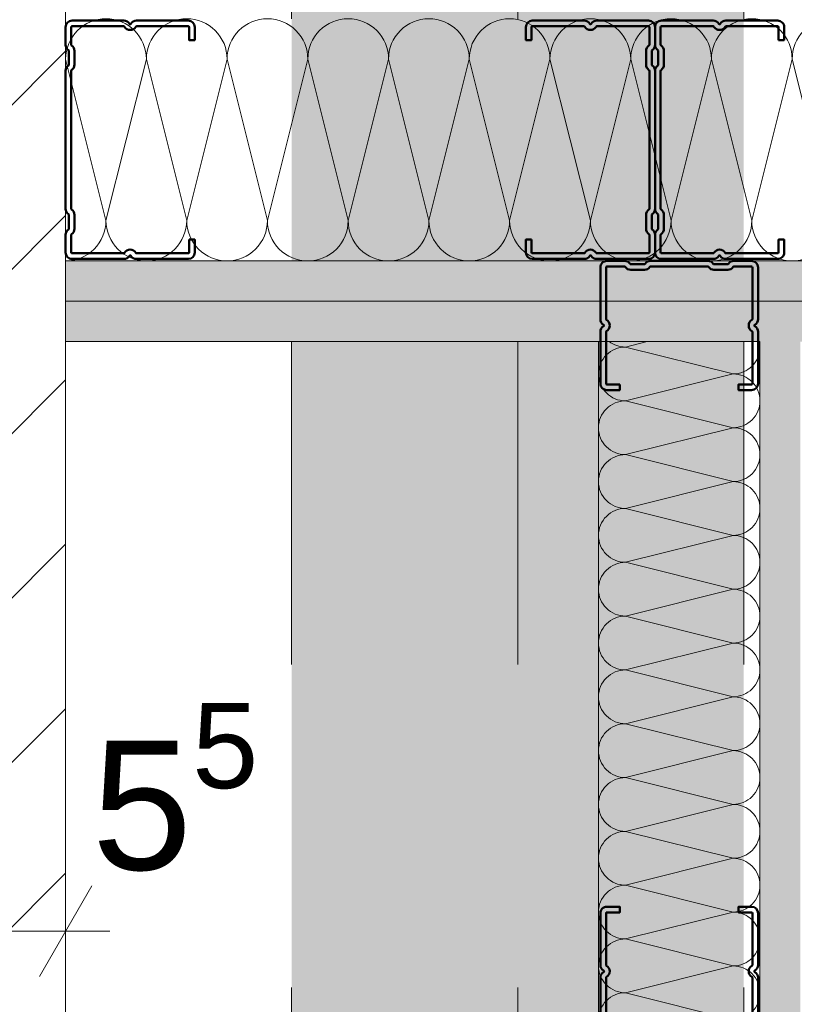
# Model space of a CAD drawing. Header units: metres. Extents: x -3.5 to 65.3, y -10.9 to 16.7.
# Tile 87 of 138: x 40.186 to 40.426, y 3.605 to 3.91. Entities that reach past the tile are written whole.
import ezdxf

# ---------------------------------------------------------------- set-up
doc = ezdxf.new("R2010")
doc.units = ezdxf.units.M
doc.header["$MEASUREMENT"] = 0
for name, pattern in [('Achse', [0.08, 0.04, -0.02, 0, -0.02]), ('Untersicht', [0.04, 0.03, -0.01]), ('Wipeout_Contour', [1, 0, -1])]:
    doc.linetypes.add(name, pattern=pattern)
for name, color, linetype in [('102 - Bemaßung_ Beschriftung.Detail_ Ausschnitt', 7, 'Continuous'), ('605 - Struktur.Wand Innen', 7, 'Continuous'), ('612 - Struktur.Stahlbau', 7, 'Continuous'), ('660 - Unterkonstruktion.Trockenbau', 7, 'Continuous'), ('Abbruch_605 - Struktur.Wand Innen', 7, 'Continuous'), ('Neubau_606 - Struktur.Wand Innen Ausbau', 7, 'Continuous'), ('Neubau_612 - Struktur.Stahlbau', 7, 'Continuous'), ('Neubau_653 - Abdeckung.TB Verkofferung', 7, 'Continuous')]:
    doc.layers.add(name, color=color, linetype=linetype)
doc.styles.add('ERSTELLTER_STIL_1', font='txt')
doc.linetypes.add('Abbruch 1', pattern='A,0,[1,2022.0244.A_L5A-PL07.11_iB_1.OG Detail - WC ( 2.26 - 2.27 )1.Shx,S=0.0007936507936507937,R=0,X=0,Y=0],-0.1,0', length=0.1)
doc.dimstyles.new('ERSTELLTER_STIL__1', dxfattribs={"dimtxt": 0.04, "dimasz": 0.02128, "dimexe": 0.18, "dimexo": 0.0625, "dimgap": 0, "dimtad": 1, "dimzin": 0, "dimdsep": 46, "dimtxsty": 'ERSTELLTER_STIL_1', "dimblk": 'ARROWHEAD_2', "dimblk1": 'ARROWHEAD_2', "dimblk2": 'ARROWHEAD_2', "dimcen": 0.09, "dimse1": 1, "dimse2": 1, "dimclrd": 7, "dimclre": 7, "dimclrt": 7, "dimazin": 0, "dimtfac": 1, "dimtdec": 4, "dimtmove": 0, "dimatfit": 3, "dimfxl": 1, "dimtolj": 1, "dimtzin": 0, "dimarcsym": 0})
doc.dimstyles.new('ERSTELLTER_STIL__2', dxfattribs={"dimtxt": 0.04, "dimasz": 0.02128, "dimexe": 0.18, "dimexo": 0.0625, "dimgap": 0, "dimtad": 1, "dimzin": 0, "dimdsep": 46, "dimtxsty": 'ERSTELLTER_STIL_1', "dimblk": 'ARROWHEAD_2', "dimblk1": 'ARROWHEAD_2', "dimblk2": 'ARROWHEAD_2', "dimcen": 0.09, "dimse1": 1, "dimse2": 1, "dimclrd": 7, "dimclre": 7, "dimclrt": 7, "dimazin": 0, "dimtfac": 1, "dimtdec": 4, "dimtmove": 2, "dimatfit": 3, "dimfxl": 1, "dimtolj": 1, "dimtzin": 0, "dimarcsym": 0})
doc.dimstyles.new('ERSTELLTER_STIL__4', dxfattribs={"dimtxt": 0.04, "dimasz": 0.02128, "dimexe": 0.18, "dimexo": 0.0625, "dimgap": 0, "dimtad": 1, "dimtih": 1, "dimtoh": 1, "dimzin": 0, "dimdsep": 46, "dimtxsty": 'ERSTELLTER_STIL_1', "dimblk": 'ARROWHEAD_2', "dimblk1": 'ARROWHEAD_2', "dimblk2": 'ARROWHEAD_2', "dimcen": 0.09, "dimse1": 1, "dimse2": 1, "dimclrd": 7, "dimclre": 7, "dimclrt": 7, "dimazin": 0, "dimtfac": 1, "dimtdec": 4, "dimtmove": 2, "dimatfit": 3, "dimfxl": 1, "dimtolj": 1, "dimtzin": 0, "dimarcsym": 0})
doc.dimstyles.new('ERSTELLTER_STIL__5', dxfattribs={"dimtxt": 0.04, "dimasz": 0.02128, "dimexe": 0.18, "dimexo": 0.0625, "dimgap": 0, "dimtad": 1, "dimtih": 1, "dimtoh": 1, "dimzin": 0, "dimdsep": 46, "dimtxsty": 'ERSTELLTER_STIL_1', "dimblk": 'ARROWHEAD_2', "dimblk1": 'ARROWHEAD_2', "dimblk2": 'ARROWHEAD_2', "dimcen": 0.09, "dimclrd": 7, "dimclre": 7, "dimclrt": 7, "dimazin": 0, "dimtfac": 1, "dimtdec": 4, "dimtmove": 0, "dimatfit": 3, "dimfxl": 1, "dimtolj": 1, "dimtzin": 0, "dimarcsym": 0})
doc.dimstyles.new('ERSTELLTER_STIL__6', dxfattribs={"dimtxt": 0.04, "dimasz": 0.02128, "dimexe": 0.18, "dimexo": 0.0625, "dimgap": 0, "dimtad": 1, "dimzin": 0, "dimdsep": 46, "dimtxsty": 'ERSTELLTER_STIL_1', "dimblk": 'ARROWHEAD_2', "dimblk1": 'ARROWHEAD_2', "dimblk2": 'ARROWHEAD_2', "dimcen": 0.09, "dimclrd": 7, "dimclre": 7, "dimclrt": 7, "dimazin": 0, "dimtfac": 1, "dimtdec": 4, "dimtmove": 0, "dimatfit": 3, "dimfxl": 1, "dimtolj": 1, "dimtzin": 0, "dimarcsym": 0})
pattern_1 = [(44.99999999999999, (0, 0), (-0.02545584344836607, 0.02545584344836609), [])]
pattern_2 = [(45, (0, 0), (-0.007071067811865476, 0.007071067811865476), [0, -0.01])]

# ---------------------------------------------------------------- blocks, each defined once
blk = doc.blocks.new('*X55')
at = {"layer": 'Neubau_606 - Struktur.Wand Innen Ausbau', "color": 7, "linetype": 'Continuous', "lineweight": 5}
for p, q in [((40.38007848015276, 3.810000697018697), (40.37335942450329, 3.808320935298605)), ((40.40669275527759, 3.79998759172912), (40.37335942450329, 3.808320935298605)), ((40.40669275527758, 3.79998759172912), (40.37335941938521, 3.791654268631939)), ((40.40669275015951, 3.783320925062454), (40.37335941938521, 3.791654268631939)), ((40.40669275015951, 3.783320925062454), (40.37335941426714, 3.774987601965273)), ((40.40669274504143, 3.766654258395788), (40.37335941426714, 3.774987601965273)), ((40.40669274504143, 3.766654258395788), (40.37335940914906, 3.758320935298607)), ((40.40669273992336, 3.749987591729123), (40.37335940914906, 3.758320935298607)), ((40.40669273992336, 3.749987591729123), (40.37335940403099, 3.741654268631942)), ((40.40669273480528, 3.733320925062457), (40.37335940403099, 3.741654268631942)), ((40.40669273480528, 3.733320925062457), (40.37335939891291, 3.724987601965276)), ((40.40669272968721, 3.716654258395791), (40.37335939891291, 3.724987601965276)), ((40.40669272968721, 3.716654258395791), (40.37335939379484, 3.70832093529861)), ((40.40669272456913, 3.699987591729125), (40.37335939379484, 3.70832093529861)), ((40.40669272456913, 3.699987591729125), (40.37335938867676, 3.691654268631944)), ((40.40669271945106, 3.68332092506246), (40.37335938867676, 3.691654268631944)), ((40.40669271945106, 3.68332092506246), (40.37335938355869, 3.674987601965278)), ((40.40669271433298, 3.666654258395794), (40.37335938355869, 3.674987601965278)), ((40.40669271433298, 3.666654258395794), (40.37335937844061, 3.658320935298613)), ((40.40669270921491, 3.649987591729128), (40.37335937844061, 3.658320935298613)), ((40.4066927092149, 3.649987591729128), (40.37335937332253, 3.641654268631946)), ((40.40669270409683, 3.633320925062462), (40.37335937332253, 3.641654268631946)), ((40.40669270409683, 3.633320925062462), (40.37335936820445, 3.624987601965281)), ((40.40669269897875, 3.616654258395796), (40.37335936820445, 3.624987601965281)), ((40.40669269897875, 3.616654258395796), (40.37335936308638, 3.608320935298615)), ((40.40669269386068, 3.59998759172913), (40.37335936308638, 3.608320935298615))]:
    blk.add_line(p, q, dxfattribs=at)
for centre, radius, start, end in [((40.37335942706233, 3.816654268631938), 0.008333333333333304, 232.9802227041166, 269.9999824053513), ((40.40669275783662, 3.808320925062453), 0.008333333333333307, 359.9999824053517, 11.62878758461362), ((40.37335942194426, 3.799987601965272), 0.0083333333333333, 89.99998240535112, 179.9999824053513), ((40.40669275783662, 3.808320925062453), 0.008333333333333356, 269.9999824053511, 359.9999824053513), ((40.37335942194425, 3.799987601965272), 0.008333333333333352, 179.9999824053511, 269.9999824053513), ((40.40669275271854, 3.791654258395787), 0.008333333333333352, 359.9999824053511, 89.99998240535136), ((40.37335941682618, 3.783320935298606), 0.008333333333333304, 89.99998240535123, 179.9999824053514), ((40.40669275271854, 3.791654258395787), 0.008333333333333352, 269.9999824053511, 359.9999824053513), ((40.37335941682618, 3.783320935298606), 0.00833333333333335, 179.9999824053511, 269.9999824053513), ((40.40669274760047, 3.774987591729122), 0.008333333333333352, 359.9999824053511, 89.99998240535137), ((40.3733594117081, 3.76665426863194), 0.008333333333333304, 89.99998240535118, 179.9999824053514), ((40.40669274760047, 3.774987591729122), 0.008333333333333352, 269.9999824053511, 359.9999824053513), ((40.3733594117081, 3.76665426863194), 0.008333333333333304, 179.9999824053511, 269.9999824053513), ((40.40669274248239, 3.758320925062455), 0.008333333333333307, 359.999982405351, 89.99998240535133), ((40.37335940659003, 3.749987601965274), 0.0083333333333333, 89.99998240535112, 179.9999824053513), ((40.40669274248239, 3.758320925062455), 0.008333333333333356, 269.9999824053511, 359.9999824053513), ((40.37335940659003, 3.749987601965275), 0.008333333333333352, 179.9999824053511, 269.9999824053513), ((40.40669273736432, 3.74165425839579), 0.008333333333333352, 359.9999824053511, 89.99998240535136), ((40.37335940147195, 3.733320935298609), 0.008333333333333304, 89.99998240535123, 179.9999824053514), ((40.40669273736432, 3.74165425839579), 0.008333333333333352, 269.9999824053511, 359.9999824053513), ((40.37335940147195, 3.733320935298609), 0.00833333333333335, 179.9999824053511, 269.9999824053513), ((40.40669273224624, 3.724987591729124), 0.008333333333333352, 359.9999824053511, 89.99998240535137), ((40.37335939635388, 3.716654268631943), 0.008333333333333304, 89.99998240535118, 179.9999824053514), ((40.40669273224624, 3.724987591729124), 0.008333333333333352, 269.9999824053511, 359.9999824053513), ((40.37335939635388, 3.716654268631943), 0.008333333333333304, 179.9999824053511, 269.9999824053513), ((40.40669272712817, 3.708320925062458), 0.008333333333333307, 359.999982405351, 89.99998240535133), ((40.3733593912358, 3.699987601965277), 0.0083333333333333, 89.99998240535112, 179.9999824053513), ((40.40669272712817, 3.708320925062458), 0.008333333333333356, 269.9999824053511, 359.9999824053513), ((40.3733593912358, 3.699987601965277), 0.008333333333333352, 179.9999824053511, 269.9999824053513), ((40.40669272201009, 3.691654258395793), 0.008333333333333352, 359.9999824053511, 89.99998240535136), ((40.37335938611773, 3.683320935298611), 0.008333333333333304, 89.99998240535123, 179.9999824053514), ((40.40669272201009, 3.691654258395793), 0.008333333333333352, 269.9999824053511, 359.9999824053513), ((40.37335938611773, 3.683320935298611), 0.00833333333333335, 179.9999824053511, 269.9999824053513), ((40.40669271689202, 3.674987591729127), 0.008333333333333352, 359.9999824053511, 89.99998240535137), ((40.37335938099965, 3.666654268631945), 0.008333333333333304, 89.99998240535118, 179.9999824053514), ((40.40669271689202, 3.674987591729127), 0.008333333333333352, 269.9999824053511, 359.9999824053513), ((40.37335938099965, 3.666654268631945), 0.008333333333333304, 179.9999824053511, 269.9999824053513), ((40.40669271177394, 3.658320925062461), 0.008333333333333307, 359.999982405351, 89.99998240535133), ((40.37335937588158, 3.649987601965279), 0.0083333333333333, 89.99998240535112, 179.9999824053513), ((40.40669271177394, 3.658320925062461), 0.008333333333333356, 269.9999824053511, 359.9999824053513), ((40.37335937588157, 3.64998760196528), 0.008333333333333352, 179.9999824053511, 269.9999824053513), ((40.40669270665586, 3.641654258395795), 0.008333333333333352, 359.9999824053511, 89.99998240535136), ((40.3733593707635, 3.633320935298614), 0.008333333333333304, 89.99998240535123, 179.9999824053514), ((40.40669270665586, 3.641654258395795), 0.008333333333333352, 269.9999824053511, 359.9999824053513), ((40.3733593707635, 3.633320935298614), 0.00833333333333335, 179.9999824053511, 269.9999824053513), ((40.40669270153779, 3.624987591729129), 0.008333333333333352, 359.9999824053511, 89.99998240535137), ((40.37335936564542, 3.616654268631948), 0.008333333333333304, 89.99998240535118, 179.9999824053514), ((40.40669270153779, 3.624987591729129), 0.008333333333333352, 269.9999824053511, 359.9999824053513), ((40.37335936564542, 3.616654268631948), 0.008333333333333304, 179.9999824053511, 269.9999824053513), ((40.40669269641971, 3.608320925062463), 0.008333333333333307, 359.999982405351, 89.99998240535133), ((40.37335936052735, 3.599987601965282), 0.0083333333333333, 89.99998240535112, 179.9999824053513), ((40.40669269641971, 3.608320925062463), 0.008333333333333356, 269.9999824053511, 359.9999824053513)]:
    blk.add_arc(centre, radius, start, end, dxfattribs=at)
blk = doc.blocks.new('*X60')
at = {"layer": 'Neubau_606 - Struktur.Wand Innen Ausbau', "color": 7, "linetype": 'Continuous', "lineweight": 5}
for p, q in [((40.20000239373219, 3.897500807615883), (40.21250236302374, 3.847500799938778)), ((40.22500239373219, 3.897500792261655), (40.21250236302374, 3.847500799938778)), ((40.22500239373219, 3.897500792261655), (40.23750236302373, 3.847500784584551)), ((40.25000239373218, 3.897500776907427), (40.23750236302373, 3.847500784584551)), ((40.25000239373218, 3.897500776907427), (40.26250236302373, 3.847500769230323)), ((40.27500239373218, 3.8975007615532), (40.26250236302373, 3.847500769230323)), ((40.27500239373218, 3.8975007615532), (40.28750236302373, 3.847500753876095)), ((40.30000239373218, 3.897500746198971), (40.28750236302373, 3.847500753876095)), ((40.30000239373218, 3.897500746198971), (40.31250236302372, 3.847500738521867)), ((40.32500239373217, 3.897500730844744), (40.31250236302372, 3.847500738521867)), ((40.32500239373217, 3.897500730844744), (40.33750236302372, 3.847500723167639)), ((40.35000239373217, 3.897500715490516), (40.33750236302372, 3.847500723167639)), ((40.35000239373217, 3.897500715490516), (40.36250236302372, 3.847500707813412)), ((40.37500239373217, 3.897500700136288), (40.36250236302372, 3.847500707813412)), ((40.37500239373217, 3.897500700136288), (40.38750236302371, 3.847500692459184)), ((40.40000239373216, 3.89750068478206), (40.38750236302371, 3.847500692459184)), ((40.40000239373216, 3.89750068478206), (40.41250236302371, 3.847500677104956)), ((40.42500239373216, 3.897500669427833), (40.41250236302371, 3.847500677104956)), ((40.42500239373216, 3.897500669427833), (40.4375023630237, 3.847500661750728))]:
    blk.add_line(p, q, dxfattribs=at)
for centre, radius, start, end in [((40.21250239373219, 3.897500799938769), 0.01250000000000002, 89.99996481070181, 179.999964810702), ((40.21250239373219, 3.897500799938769), 0.01250000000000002, 359.9999648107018, 89.99996481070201), ((40.23750239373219, 3.897500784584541), 0.01250000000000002, 89.99996481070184, 179.999964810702), ((40.23750239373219, 3.897500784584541), 0.01250000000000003, 359.9999648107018, 89.99996481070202), ((40.26250239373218, 3.897500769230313), 0.01249999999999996, 89.99996481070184, 179.999964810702), ((40.26250239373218, 3.897500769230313), 0.01250000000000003, 359.9999648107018, 89.99996481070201), ((40.28750239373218, 3.897500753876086), 0.01250000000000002, 89.99996481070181, 179.999964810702), ((40.28750239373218, 3.897500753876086), 0.01250000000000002, 359.9999648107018, 89.99996481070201), ((40.31250239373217, 3.897500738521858), 0.01250000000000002, 89.99996481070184, 179.999964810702), ((40.31250239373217, 3.897500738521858), 0.01250000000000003, 359.9999648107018, 89.99996481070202), ((40.33750239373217, 3.89750072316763), 0.01249999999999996, 89.99996481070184, 179.999964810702), ((40.33750239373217, 3.89750072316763), 0.01250000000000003, 359.9999648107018, 89.99996481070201), ((40.36250239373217, 3.897500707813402), 0.01250000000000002, 89.99996481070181, 179.999964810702), ((40.36250239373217, 3.897500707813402), 0.01250000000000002, 359.9999648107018, 89.99996481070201), ((40.38750239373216, 3.897500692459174), 0.01250000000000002, 89.99996481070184, 179.999964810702), ((40.38750239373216, 3.897500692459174), 0.01250000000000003, 359.9999648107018, 89.99996481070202), ((40.41250239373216, 3.897500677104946), 0.01249999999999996, 89.99996481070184, 179.999964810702), ((40.41250239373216, 3.897500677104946), 0.01250000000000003, 359.9999648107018, 89.99996481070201), ((40.43750239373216, 3.897500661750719), 0.01250000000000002, 89.99996481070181, 179.999964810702), ((40.20000236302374, 3.847500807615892), 0.01250000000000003, 269.9999648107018, 359.999964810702), ((40.22500236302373, 3.847500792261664), 0.01249999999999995, 179.9999648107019, 269.999964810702), ((40.22500236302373, 3.847500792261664), 0.01250000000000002, 269.9999648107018, 359.9999648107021), ((40.25000236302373, 3.847500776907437), 0.01249999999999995, 179.9999648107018, 269.999964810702), ((40.25000236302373, 3.847500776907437), 0.01249999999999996, 269.9999648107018, 359.999964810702), ((40.27500236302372, 3.847500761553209), 0.01249999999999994, 179.9999648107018, 269.999964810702), ((40.27500236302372, 3.847500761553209), 0.01250000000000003, 269.9999648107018, 359.999964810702), ((40.30000236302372, 3.847500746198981), 0.01249999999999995, 179.9999648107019, 269.999964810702), ((40.30000236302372, 3.847500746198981), 0.01250000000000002, 269.9999648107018, 359.9999648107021), ((40.32500236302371, 3.847500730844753), 0.01249999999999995, 179.9999648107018, 269.999964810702), ((40.32500236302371, 3.847500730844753), 0.01249999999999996, 269.9999648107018, 359.999964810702), ((40.35000236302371, 3.847500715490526), 0.01249999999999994, 179.9999648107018, 269.999964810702), ((40.35000236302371, 3.847500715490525), 0.01250000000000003, 269.9999648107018, 359.999964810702), ((40.37500236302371, 3.847500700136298), 0.01249999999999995, 179.9999648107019, 269.999964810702), ((40.37500236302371, 3.847500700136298), 0.01250000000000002, 269.9999648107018, 359.9999648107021), ((40.4000023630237, 3.84750068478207), 0.01249999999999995, 179.9999648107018, 269.999964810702), ((40.4000023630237, 3.84750068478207), 0.01249999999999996, 269.9999648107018, 359.999964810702), ((40.4250023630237, 3.847500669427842), 0.01249999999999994, 179.9999648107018, 269.999964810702), ((40.4250023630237, 3.847500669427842), 0.01250000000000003, 269.9999648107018, 359.999964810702)]:
    blk.add_arc(centre, radius, start, end, dxfattribs=at)
blk = doc.blocks.new('*D153')
at = {"layer": '102 - Bemaßung_ Beschriftung.Detail_ Ausschnitt', "color": 7, "linetype": 'Continuous', "lineweight": 5}
for p, q in [((40.70097548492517, 3.818083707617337), (40.72897548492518, 3.801917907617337)), ((40.71497548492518, 2.879977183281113), (40.71497548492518, 3.810000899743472)), ((40.70097548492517, 2.888060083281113), (40.72897548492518, 2.871894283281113))]:
    blk.add_line(p, q, dxfattribs=at)
at = {"layer": '102 - Bemaßung_ Beschriftung.Detail_ Ausschnitt', "color": 7, "lineweight": 5, "insert": (40.70697548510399, 3.31463459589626), "char_height": 0.04, "attachment_point": 7, "rotation": 90, "style": 'ERSTELLTER_STIL_1'}
blk.add_mtext('\\A1;{\\pql;\\fArial|b0|i0|c0|p38;93}', dxfattribs=at)
blk = doc.blocks.new('ARROWHEAD_2')
at = {"color": 0, "linetype": 'Continuous', "lineweight": 0}
for p, q in [((-0.3781315, -0.655), (0.3781315, 0.655)), ((0, 0), (-1, 0))]:
    blk.add_line(p, q, dxfattribs=at)
blk = doc.blocks.new('*D154')
at = {"layer": '102 - Bemaßung_ Beschriftung.Detail_ Ausschnitt', "color": 7, "linetype": 'Continuous', "lineweight": 5}
for p, q in [((40.70097548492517, 3.943083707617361), (40.72897548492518, 3.926917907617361)), ((40.73597548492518, 3.935000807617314), (40.69397548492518, 3.935000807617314)), ((40.71497548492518, 3.810000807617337), (40.71497548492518, 3.935000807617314)), ((40.70097548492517, 3.818083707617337), (40.72897548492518, 3.801917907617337)), ((40.73597548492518, 3.810000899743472), (40.69397548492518, 3.810000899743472)), ((40.71497548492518, 2.879977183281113), (40.71497548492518, 3.810000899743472))]:
    blk.add_line(p, q, dxfattribs=at)
at = {"layer": '102 - Bemaßung_ Beschriftung.Detail_ Ausschnitt', "color": 7, "lineweight": 5, "insert": (40.70540991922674, 3.832129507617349), "char_height": 0.04, "attachment_point": 7, "rotation": 90, "style": 'ERSTELLTER_STIL_1'}
blk.add_mtext('\\A1;{\\pql;\\fArial|b0|i0|c0|p38;12\\fArial|b0|i0|c0|p38;\\A1{\\H.66x;\\S5^  ;}}', dxfattribs=at)
at = {"color": 254, "linetype": 'Wipeout_Contour', "lineweight": 0, "ltscale": 163.4874233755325}
blk.add_wipeout([(40.713546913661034, 3.823558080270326), (40.713546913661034, 3.9214435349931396), (40.65640405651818, 3.9214435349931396), (40.65640405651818, 3.823558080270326)], dxfattribs=at).dxf.layer = '102 - Bemaßung_ Beschriftung.Detail_ Ausschnitt'
blk = doc.blocks.new('*D276')
at = {"layer": '102 - Bemaßung_ Beschriftung.Detail_ Ausschnitt', "color": 7, "linetype": 'Continuous', "lineweight": 5}
for p, q in [((40.51497548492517, 3.810000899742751), (40.51497548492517, 3.823692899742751)), ((40.52897548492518, 3.801917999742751), (40.50097548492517, 3.818083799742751)), ((40.53597548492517, 3.810000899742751), (40.49397548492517, 3.810000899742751)), ((40.51497548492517, 3.594971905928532), (40.51497548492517, 3.810000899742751)), ((40.50097548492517, 3.603054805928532), (40.52897548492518, 3.586889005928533)), ((40.53597548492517, 3.594971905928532), (40.49397548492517, 3.594971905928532))]:
    blk.add_line(p, q, dxfattribs=at)
at = {"layer": '102 - Bemaßung_ Beschriftung.Detail_ Ausschnitt', "color": 7, "lineweight": 5, "insert": (40.50740991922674, 3.662115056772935), "char_height": 0.04, "attachment_point": 7, "rotation": 90, "style": 'ERSTELLTER_STIL_1'}
blk.add_mtext('\\A1;{\\pql;\\fArial|b0|i0|c0|p38;21\\fArial|b0|i0|c0|p38;\\A1{\\H.66x;\\S5^  ;}}', dxfattribs=at)
blk = doc.blocks.new('*D334')
at = {"layer": '102 - Bemaßung_ Beschriftung.Detail_ Ausschnitt', "color": 7, "linetype": 'Continuous', "lineweight": 5}
for p, q in [((40.41502609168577, 2.899487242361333), (40.41502609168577, 2.941487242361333)), ((40.44002613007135, 2.899487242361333), (40.44002613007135, 2.941487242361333)), ((40.42310899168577, 2.934487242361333), (40.40694319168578, 2.906487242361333)), ((40.43194323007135, 2.906487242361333), (40.44810903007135, 2.934487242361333)), ((40.41502609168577, 2.920487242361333), (40.44002613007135, 2.920487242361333)), ((40.44002613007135, 2.920487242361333), (40.45371813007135, 2.920487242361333))]:
    blk.add_line(p, q, dxfattribs=at)
at = {"layer": '102 - Bemaßung_ Beschriftung.Detail_ Ausschnitt', "color": 7, "lineweight": 5, "insert": (40.44589924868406, 2.928052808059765), "char_height": 0.04, "attachment_point": 7, "style": 'ERSTELLTER_STIL_1'}
blk.add_mtext('\\A1;{\\pql;\\fArial|b0|i0|c0|p38;2\\fArial|b0|i0|c0|p38;\\A1{\\H.66x;\\S5^  ;}}', dxfattribs=at)
blk = doc.blocks.new('*D408')
at = {"layer": '102 - Bemaßung_ Beschriftung.Detail_ Ausschnitt', "color": 7, "linetype": 'Continuous', "lineweight": 5}
for p, q in [((40.05, 3.304999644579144), (40.05, 3.648406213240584)), ((40.14497499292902, 3.504999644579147), (40.14497499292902, 3.648406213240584)), ((40.0580829, 3.641406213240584), (40.0419171, 3.613406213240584)), ((40.15305789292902, 3.641406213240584), (40.13689209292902, 3.613406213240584)), ((40.05, 3.627406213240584), (40.14497499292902, 3.627406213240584))]:
    blk.add_line(p, q, dxfattribs=at)
at = {"layer": '102 - Bemaßung_ Beschriftung.Detail_ Ausschnitt', "color": 7, "lineweight": 5, "insert": (40.07229339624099, 3.634747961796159), "char_height": 0.04, "attachment_point": 7, "style": 'ERSTELLTER_STIL_1'}
blk.add_mtext('\\A1;{\\pql;\\fArial|b0|i0|c0|p38;9\\fArial|b0|i0|c0|p38;\\A1{\\H.66x;\\S5^  ;}}', dxfattribs=at)
blk = doc.blocks.new('*D409')
at = {"layer": '102 - Bemaßung_ Beschriftung.Detail_ Ausschnitt', "color": 7, "linetype": 'Continuous', "lineweight": 5}
for p, q in [((40.14497499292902, 3.504999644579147), (40.14497499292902, 3.648406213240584)), ((40.2, 3.304999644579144), (40.2, 3.648406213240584)), ((40.15305789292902, 3.641406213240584), (40.13689209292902, 3.613406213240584)), ((40.1919171, 3.613406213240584), (40.20808289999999, 3.641406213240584)), ((40.14497499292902, 3.627406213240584), (40.2, 3.627406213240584))]:
    blk.add_line(p, q, dxfattribs=at)
blk = doc.blocks.new('*D410')
at = {"layer": '102 - Bemaßung_ Beschriftung.Detail_ Ausschnitt', "color": 7, "linetype": 'Continuous', "lineweight": 5}
for p, q in [((40.2, 3.304999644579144), (40.2, 3.648406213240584)), ((40.1919171, 3.613406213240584), (40.20808289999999, 3.641406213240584))]:
    blk.add_line(p, q, dxfattribs=at)
blk = doc.blocks.new('*D411')
at = {"layer": '102 - Bemaßung_ Beschriftung.Detail_ Ausschnitt', "color": 7, "linetype": 'Continuous', "lineweight": 5}
for p, q in [((40.2, 3.304999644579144), (40.2, 3.648406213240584)), ((40.1919171, 3.613406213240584), (40.20808289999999, 3.641406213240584)), ((40.2, 3.627406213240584), (40.21369199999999, 3.627406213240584))]:
    blk.add_line(p, q, dxfattribs=at)
at = {"layer": '102 - Bemaßung_ Beschriftung.Detail_ Ausschnitt', "color": 7, "lineweight": 5, "insert": (40.20809199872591, 3.634747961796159), "char_height": 0.04, "attachment_point": 7, "style": 'ERSTELLTER_STIL_1'}
blk.add_mtext('\\A1;{\\pql;\\fArial|b0|i0|c0|p38;5\\fArial|b0|i0|c0|p38;\\A1{\\H.66x;\\S5^  ;}}', dxfattribs=at)
blk = doc.blocks.new('*D412')
at = {"layer": '102 - Bemaßung_ Beschriftung.Detail_ Ausschnitt', "color": 7, "linetype": 'Continuous', "lineweight": 5}
for p, q in [((39.71926236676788, 5.198065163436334), (39.74726236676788, 5.181899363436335)), ((40.28998899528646, 5.189982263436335), (39.71226236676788, 5.189982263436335)), ((39.73326236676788, 3.504999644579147), (39.73326236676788, 5.189982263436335)), ((39.71926236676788, 3.513082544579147), (39.74726236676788, 3.496916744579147)), ((40.14497499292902, 3.504999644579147), (39.71226236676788, 3.504999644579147)), ((39.73326236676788, 3.491307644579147), (39.73326236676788, 3.504999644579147))]:
    blk.add_line(p, q, dxfattribs=at)
at = {"layer": '102 - Bemaßung_ Beschriftung.Detail_ Ausschnitt', "color": 7, "lineweight": 5, "insert": (39.7330246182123, 4.28426255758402), "char_height": 0.04, "attachment_point": 7, "rotation": 90, "style": 'ERSTELLTER_STIL_1'}
blk.add_mtext('\\A1;{\\pql;\\fArial|b0|i0|c0|p38;1,68\\fArial|b0|i0|c0|p38;\\A1{\\H.66x;\\S5^  ;}}', dxfattribs=at)
blk = doc.blocks.new('*D416')
at = {"layer": '102 - Bemaßung_ Beschriftung.Detail_ Ausschnitt', "color": 7, "linetype": 'Continuous', "lineweight": 5}
for p, q in [((40.2, 4.206737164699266), (40.2, 4.248737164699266)), ((43.74498899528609, 3.649982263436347), (43.74498899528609, 4.248737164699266)), ((40.20808289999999, 4.241737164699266), (40.1919171, 4.213737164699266)), ((43.73690609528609, 4.213737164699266), (43.75307189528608, 4.241737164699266)), ((40.2, 4.227737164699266), (43.74498899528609, 4.227737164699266)), ((43.74498899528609, 4.227737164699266), (43.75868099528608, 4.227737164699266))]:
    blk.add_line(p, q, dxfattribs=at)
at = {"color": 254, "linetype": 'Wipeout_Contour', "lineweight": 0, "ltscale": 168.762202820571}
blk.add_wipeout([(41.90176609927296, 4.228237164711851), (42.043222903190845, 4.228237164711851), (42.043222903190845, 4.283237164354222), (41.90176609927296, 4.283237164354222)], dxfattribs=at).dxf.layer = '102 - Bemaßung_ Beschriftung.Detail_ Ausschnitt'
at = {"layer": '102 - Bemaßung_ Beschriftung.Detail_ Ausschnitt', "color": 7, "lineweight": 5, "insert": (41.90926610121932, 4.22797491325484), "char_height": 0.04, "attachment_point": 7, "style": 'ERSTELLTER_STIL_1'}
blk.add_mtext('\\A1;{\\pql;\\fArial|b0|i0|c0|p38;3,54\\fArial|b0|i0|c0|p38;\\A1{\\H.66x;\\S5^  ;}}', dxfattribs=at)

msp = doc.modelspace()

# ---------------------------------------------------------------- hatches: boundary and pattern name
at = {"layer": 'Abbruch_605 - Struktur.Wand Innen', "linetype": 'Continuous', "lineweight": 0, "true_color": 0x000000}
h = msp.add_hatch(dxfattribs=at)
h.set_pattern_fill('MW_Ziegel_0001', color=18, style=0, pattern_type=2)
h.set_pattern_definition(pattern_1)
h.paths.add_polyline_path([(40.20000000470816, 3.865000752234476), (40.04999999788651, 3.865000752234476), (40.04999999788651, 3.304999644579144), (40.20000000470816, 3.304999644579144)])
at = {"layer": 'Neubau_606 - Struktur.Wand Innen Ausbau', "linetype": 'Continuous', "lineweight": 0, "true_color": 0x000000}
h = msp.add_hatch(dxfattribs=at)
h.set_pattern_fill('Gips_0001', color=18, style=0, pattern_type=2)
h.set_pattern_definition(pattern_2)
h.paths.add_polyline_path([(40.2, 3.82250079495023), (42.32498892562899, 3.822499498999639), (42.32498892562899, 3.83499949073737), (40.2, 3.835000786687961)])
h = msp.add_hatch(dxfattribs=at)
h.set_pattern_fill('Gips_0001', color=18, style=0, pattern_type=2)
h.set_pattern_definition(pattern_2)
h.paths.add_polyline_path([(42.32498892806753, 3.822499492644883), (40.2, 3.822500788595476), (40.2, 3.810000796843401), (42.32498892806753, 3.809999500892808)])
h = msp.add_hatch(dxfattribs=at)
h.set_pattern_fill('Gips_0001', color=18, style=0, pattern_type=2)
h.set_pattern_definition(pattern_2)
h.paths.add_polyline_path([(40.427525, 0.2549999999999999), (40.42752609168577, 3.810000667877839), (40.41502609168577, 3.810000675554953), (40.415025, 0.2549999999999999)])

# ---------------------------------------------------------------- linework, layer by layer
at = {"layer": 'Abbruch_605 - Struktur.Wand Innen', "color": 7, "linetype": 'Abbruch 1', "lineweight": 18, "flags": 128}
msp.add_lwpolyline([(40.2, 3.304999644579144), (40.2, 3.865000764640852)], dxfattribs=at)
at = {"layer": 'Neubau_606 - Struktur.Wand Innen Ausbau', "color": 1, "linetype": 'Continuous', "lineweight": 5}
for p, q in [((40.2, 3.83500078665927), (42.32498892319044, 3.83499949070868)), ((40.2, 3.82250079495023), (42.32498892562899, 3.822499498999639)), ((40.415025, 0.2549999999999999), (40.41502609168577, 3.810000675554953))]:
    msp.add_line(p, q, dxfattribs=at)
at = {"layer": 'Neubau_606 - Struktur.Wand Innen Ausbau', "color": 1, "linetype": 'Continuous', "lineweight": 5, "flags": 128}
for points in [[(40.2, 3.810000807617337), (40.41502609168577, 3.810000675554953)], [(40.36502609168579, 3.810000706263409), (40.365025, 0.2549999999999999)], [(40.41502609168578, 3.810000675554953), (40.36502609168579, 3.810000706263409)]]:
    msp.add_lwpolyline(points, dxfattribs=at)
at = {"layer": 'Neubau_612 - Struktur.Stahlbau', "color": 1, "linetype": 'Untersicht', "lineweight": 13}
for p, q in [((40.27000002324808, 0.7100147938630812), (40.27000002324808, 5.190014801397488)), ((40.41000002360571, 0.7100147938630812), (40.41000002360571, 5.190014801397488))]:
    msp.add_line(p, q, dxfattribs=at)
at = {"layer": 'Neubau_612 - Struktur.Stahlbau', "color": 1, "linetype": 'Achse', "lineweight": 9}
msp.add_line((40.34000002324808, 0.7100147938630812), (40.34000002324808, 5.190014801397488), dxfattribs=at)
at = {"layer": 'Neubau_653 - Abdeckung.TB Verkofferung', "color": 1, "linetype": 'Untersicht', "lineweight": 9}
msp.add_line((40.19997498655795, 0.7099822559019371), (40.19997498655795, 5.189982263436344), dxfattribs=at)

# ---------------------------------------------------------------- block references
at = {"layer": 'Neubau_606 - Struktur.Wand Innen Ausbau', "color": 1, "lineweight": 13}
msp.add_blockref('*X55', (0, 0), dxfattribs=at)

# ---------------------------------------------------------------- dimensions: what is measured, and where the dimension line sits
at = {"layer": '102 - Bemaßung_ Beschriftung.Detail_ Ausschnitt', "color": 7, "linetype": 'Continuous', "lineweight": 5}
dim = msp.add_linear_dim(base=(40.71497548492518, 3.810000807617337), p1=(40.44002580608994, 2.879977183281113), p2=(40.2, 3.810000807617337), angle=90, dimstyle='ERSTELLTER_STIL__1', dxfattribs=at)
dim.commit()
dim.dimension.update_dxf_attribs({"geometry": '*D153', "text_midpoint": (40.68697548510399, 3.345128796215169), "dimtype": 160, "text_rotation": 90})

# ---------------------------------------------------------------- next in the draw order: wipeouts: each hides what was drawn before it
at = {"color": 254, "linetype": 'Wipeout_Contour', "lineweight": 0, "ltscale": 161.5256625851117}
msp.add_wipeout([(40.19999999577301, 5.09998226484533), (40.04999999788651, 5.09998226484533), (40.04999999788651, 3.865000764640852), (40.19999999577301, 3.865000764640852)], dxfattribs=at).dxf.layer = '605 - Struktur.Wand Innen'

# ---------------------------------------------------------------- next in the draw order: hatches: boundary and pattern name
at = {"layer": '605 - Struktur.Wand Innen', "linetype": 'Continuous', "lineweight": 0, "true_color": 0x000000}
h = msp.add_hatch(dxfattribs=at)
h.set_pattern_fill('MW_Ziegel_0001', color=18, style=0, pattern_type=2)
h.set_pattern_definition(pattern_1)
h.paths.add_polyline_path([(40.19999999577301, 5.09998226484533), (40.04999999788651, 5.09998226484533), (40.04999999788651, 3.865000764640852), (40.19999999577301, 3.865000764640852)])

# ---------------------------------------------------------------- next in the draw order: linework, layer by layer
at = {"layer": '605 - Struktur.Wand Innen', "color": 7, "linetype": 'Continuous', "lineweight": 18, "flags": 128}
msp.add_lwpolyline([(40.2, 3.865000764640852), (40.2, 5.09998226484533)], dxfattribs=at)
at = {"layer": 'Neubau_606 - Struktur.Wand Innen Ausbau', "color": 1, "linetype": 'Continuous', "lineweight": 5, "flags": 128}
msp.add_lwpolyline([(40.2, 3.935000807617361), (40.2, 3.810000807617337)], dxfattribs=at)

# ---------------------------------------------------------------- next in the draw order: block references
at = {"layer": 'Neubau_606 - Struktur.Wand Innen Ausbau', "color": 1, "lineweight": 13}
msp.add_blockref('*X60', (0, 0), dxfattribs=at)

# ---------------------------------------------------------------- next in the draw order: dimensions: what is measured, and where the dimension line sits
at = {"layer": '102 - Bemaßung_ Beschriftung.Detail_ Ausschnitt', "color": 7, "linetype": 'Continuous', "lineweight": 5}
dim = msp.add_linear_dim(base=(40.71497548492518, 3.935000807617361), p1=(40.2, 3.810000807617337), p2=(40.2, 3.935000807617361), angle=90, dimstyle='ERSTELLTER_STIL__2', dxfattribs=at)
dim.commit()
dim.dimension.update_dxf_attribs({"geometry": '*D154', "text_midpoint": (40.68497548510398, 3.916647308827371), "dimtype": 160, "text_rotation": 90})

# ---------------------------------------------------------------- next in the draw order: linework, layer by layer
at = {"layer": '660 - Unterkonstruktion.Trockenbau', "color": 7, "linetype": 'Continuous', "lineweight": 50, "flags": 128}
for points in [[(40.36562675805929, 3.596971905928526), (40.36562675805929, 3.613023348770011, -0.2679491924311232), (40.36662675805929, 3.61475539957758, 0.5773502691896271), (40.36662675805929, 3.615188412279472, -0.2679491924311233), (40.36562675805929, 3.616920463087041), (40.36562675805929, 3.632971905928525, -0.414213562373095), (40.36762675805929, 3.634971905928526), (40.37162675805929, 3.634971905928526), (40.37162675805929, 3.633221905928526), (40.36762675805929, 3.633221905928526, 0.414213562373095), (40.36737675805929, 3.632971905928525), (40.36737675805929, 3.616920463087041, 0.2679491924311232), (40.36750175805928, 3.616703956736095, -0.5773502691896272), (40.36750175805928, 3.613239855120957, 0.2679491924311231), (40.36737675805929, 3.613023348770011), (40.36737675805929, 3.596971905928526, 0.414213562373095)], [(40.41267675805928, 3.596971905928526), (40.41267675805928, 3.613023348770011, 0.2679491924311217), (40.41255175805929, 3.613239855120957, -0.5773502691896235), (40.41255175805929, 3.616703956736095, 0.2679491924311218), (40.41267675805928, 3.616920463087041), (40.41267675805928, 3.632971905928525, 0.4142135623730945), (40.41242675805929, 3.633221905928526), (40.40842675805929, 3.633221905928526), (40.40842675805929, 3.634971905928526), (40.41242675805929, 3.634971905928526, -0.414213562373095), (40.41442675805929, 3.632971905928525), (40.41442675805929, 3.616920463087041, -0.267949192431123), (40.41342675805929, 3.615188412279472, 0.5773502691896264), (40.41342675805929, 3.61475539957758, -0.267949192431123), (40.41442675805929, 3.613023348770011), (40.41442675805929, 3.596971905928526, -0.414213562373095)]]:
    msp.add_lwpolyline(points, format="xyb", dxfattribs=at)

# ---------------------------------------------------------------- next in the draw order: dimensions: what is measured, and where the dimension line sits
at = {"layer": '102 - Bemaßung_ Beschriftung.Detail_ Ausschnitt', "color": 7, "linetype": 'Continuous', "lineweight": 5}
for base, p1, p2, dimstyle, picture, middle in [((39.73326236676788, 5.189982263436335), (40.14497499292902, 3.504999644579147), (40.28998899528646, 5.189982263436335), 'ERSTELLTER_STIL__6', '*D412', (39.70526236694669, 4.390239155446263)), ((40.51497548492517, 3.810000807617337), (40.23502609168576, 3.594971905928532), (40.2, 3.810000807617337), 'ERSTELLTER_STIL__1', '*D276', (40.48697548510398, 3.746632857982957))]:
    dim = msp.add_linear_dim(base=base, p1=p1, p2=p2, angle=90, dimstyle=dimstyle, dxfattribs=at)
    dim.commit()
    dim.dimension.update_dxf_attribs({"geometry": picture, "text_midpoint": middle, "dimtype": 160, "text_rotation": 90})
for base, p1, p2, dimstyle, picture, middle in [((40.44002609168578, 2.920487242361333), (40.41502609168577, 2.634971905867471), (40.44002609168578, 3.810000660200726), 'ERSTELLTER_STIL__4', '*D334', (40.51516984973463, 2.948487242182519)), ((40.14497499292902, 3.627406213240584), (40.05, 3.585000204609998), (40.14497499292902, 3.504999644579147), 'ERSTELLTER_STIL__5', '*D408', (40.14156399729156, 3.65540621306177)), ((40.2, 3.627406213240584), (40.2, 3.585000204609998), (40.2, 3.585000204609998), 'ERSTELLTER_STIL__5', '*D411', (40.1987414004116, 3.65540621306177)), ((40.2, 3.627406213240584), (40.14497499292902, 3.504999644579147), (40.2, 3.304999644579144), 'ERSTELLTER_STIL__5', '*D409', (40.27736259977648, 3.65540621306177)), ((40.2, 3.627406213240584), (40.2, 3.304999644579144), (40.2, 3.585000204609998), 'ERSTELLTER_STIL__5', '*D410', (40.1987414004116, 3.65540621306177))]:
    dim = msp.add_linear_dim(base=base, p1=p1, p2=p2, dimstyle=dimstyle, dxfattribs=at)
    dim.commit()
    dim.dimension.update_dxf_attribs({"geometry": picture, "text_midpoint": middle, "dimtype": 160})

# ---------------------------------------------------------------- next in the draw order: dimensions: what is measured, and where the dimension line sits
dim = msp.add_linear_dim(base=(43.74498899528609, 4.227737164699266), p1=(40.2, 4.532491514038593), p2=(43.74498899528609, 3.649982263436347), dimstyle='ERSTELLTER_STIL__5', dxfattribs=at)
dim.commit()
dim.dimension.update_dxf_attribs({"geometry": '*D416', "text_midpoint": (42.01524269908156, 4.255737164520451), "dimtype": 160})

# ---------------------------------------------------------------- next in the draw order: hatches: boundary and pattern name
at = {"layer": '612 - Struktur.Stahlbau', "linetype": 'Continuous', "lineweight": 0, "true_color": 0x30307f}
msp.add_hatch(color=177, dxfattribs=at).paths.add_polyline_path([(40.27000002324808, 5.190014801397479), (40.41000002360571, 5.190014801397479), (40.41000002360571, 0.7100147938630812), (40.27000002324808, 0.7100147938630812)])

# ---------------------------------------------------------------- next in the draw order: linework, layer by layer
at = {"layer": '660 - Unterkonstruktion.Trockenbau', "color": 7, "linetype": 'Continuous', "lineweight": 50, "flags": 128}
for points in [[(40.23825, 3.841600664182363), (40.24, 3.841600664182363), (40.24, 3.837600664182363, -0.414213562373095), (40.238, 3.835600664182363), (40.22194855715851, 3.835600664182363, -0.267949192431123), (40.22021650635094, 3.836600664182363, 0.5773502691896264), (40.21978349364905, 3.836600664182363, -0.267949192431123), (40.21805144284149, 3.835600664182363), (40.202, 3.835600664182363, -0.414213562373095), (40.2, 3.837600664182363), (40.2, 3.843100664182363, -0.2504916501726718), (40.20088888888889, 3.844763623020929, 0.2504916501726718), (40.201, 3.84497149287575), (40.201, 3.849229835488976, 0.2504916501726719), (40.20088888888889, 3.849437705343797, -0.2504916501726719), (40.2, 3.851100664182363), (40.2, 3.893900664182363, -0.2504916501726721), (40.20088888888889, 3.895563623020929, 0.2504916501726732), (40.201, 3.89577149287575), (40.201, 3.900029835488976, 0.2504916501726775), (40.20088888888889, 3.900237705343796, -0.2504916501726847), (40.2, 3.901900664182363), (40.2, 3.907400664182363, -0.4142135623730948), (40.202, 3.909400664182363), (40.21805144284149, 3.909400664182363, -0.2679491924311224), (40.21978349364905, 3.908400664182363, 0.5773502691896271), (40.22021650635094, 3.908400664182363, -0.2679491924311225), (40.22194855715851, 3.909400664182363), (40.238, 3.909400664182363, -0.414213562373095), (40.24, 3.907400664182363), (40.24, 3.903400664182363), (40.23825, 3.903400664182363), (40.23825, 3.907400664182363, 0.414213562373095), (40.238, 3.907650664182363), (40.22194855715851, 3.907650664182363, 0.2679491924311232), (40.22173205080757, 3.907525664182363, -0.5773502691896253), (40.21826794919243, 3.907525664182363, 0.2679491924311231), (40.21805144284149, 3.907650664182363), (40.202, 3.907650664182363, 0.414213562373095), (40.20175, 3.907400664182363), (40.20175, 3.901900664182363, 0.2504916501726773), (40.20186111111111, 3.901692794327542, -0.2504916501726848), (40.20275, 3.900029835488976), (40.20275, 3.89577149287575, -0.250491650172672), (40.20186111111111, 3.894108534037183, 0.2504916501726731), (40.20175, 3.893900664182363), (40.20175, 3.851100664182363, 0.2504916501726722), (40.20186111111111, 3.850892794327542, -0.2504916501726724), (40.20275, 3.849229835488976), (40.20275, 3.84497149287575, -0.2504916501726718), (40.20186111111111, 3.843308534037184, 0.2504916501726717), (40.20175, 3.843100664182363), (40.20175, 3.837600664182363, 0.414213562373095), (40.202, 3.837350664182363), (40.21805144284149, 3.837350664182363, 0.2679491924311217), (40.21826794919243, 3.837475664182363, -0.5773502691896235), (40.22173205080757, 3.837475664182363, 0.2679491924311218), (40.22194855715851, 3.837350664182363), (40.238, 3.837350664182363, 0.4142135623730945), (40.23825, 3.837600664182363)], [(40.34427675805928, 3.841600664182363), (40.34252675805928, 3.841600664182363), (40.34252675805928, 3.837600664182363, 0.414213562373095), (40.34452675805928, 3.835600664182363), (40.36057820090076, 3.835600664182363, 0.267949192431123), (40.36231025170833, 3.836600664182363, -0.5773502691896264), (40.36274326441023, 3.836600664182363, 0.267949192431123), (40.3644753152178, 3.835600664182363), (40.38052675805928, 3.835600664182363, 0.414213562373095), (40.38252675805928, 3.837600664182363), (40.38252675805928, 3.843100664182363, 0.2504916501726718), (40.38163786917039, 3.844763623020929, -0.2504916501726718), (40.38152675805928, 3.84497149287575), (40.38152675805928, 3.849229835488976, -0.2504916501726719), (40.38163786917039, 3.849437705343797, 0.2504916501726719), (40.38252675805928, 3.851100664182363), (40.38252675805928, 3.893900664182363, 0.2504916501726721), (40.38163786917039, 3.895563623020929, -0.2504916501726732), (40.38152675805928, 3.89577149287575), (40.38152675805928, 3.900029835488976, -0.2504916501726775), (40.38163786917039, 3.900237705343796, 0.2504916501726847), (40.38252675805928, 3.901900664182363), (40.38252675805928, 3.907400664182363, 0.4142135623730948), (40.38052675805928, 3.909400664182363), (40.3644753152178, 3.909400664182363, 0.2679491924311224), (40.36274326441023, 3.908400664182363, -0.5773502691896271), (40.36231025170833, 3.908400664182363, 0.2679491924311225), (40.36057820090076, 3.909400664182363), (40.34452675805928, 3.909400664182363, 0.414213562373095), (40.34252675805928, 3.907400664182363), (40.34252675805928, 3.903400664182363), (40.34427675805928, 3.903400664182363), (40.34427675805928, 3.907400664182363, -0.414213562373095), (40.34452675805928, 3.907650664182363), (40.36057820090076, 3.907650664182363, -0.2679491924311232), (40.36079470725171, 3.907525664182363, 0.5773502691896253), (40.36425880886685, 3.907525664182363, -0.2679491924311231), (40.3644753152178, 3.907650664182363), (40.38052675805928, 3.907650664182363, -0.414213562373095), (40.38077675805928, 3.907400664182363), (40.38077675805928, 3.901900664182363, -0.2504916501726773), (40.38066564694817, 3.901692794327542, 0.2504916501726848), (40.37977675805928, 3.900029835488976), (40.37977675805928, 3.89577149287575, 0.250491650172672), (40.38066564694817, 3.894108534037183, -0.2504916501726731), (40.38077675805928, 3.893900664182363), (40.38077675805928, 3.851100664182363, -0.2504916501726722), (40.38066564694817, 3.850892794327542, 0.2504916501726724), (40.37977675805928, 3.849229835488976), (40.37977675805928, 3.84497149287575, 0.2504916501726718), (40.38066564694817, 3.843308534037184, -0.2504916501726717), (40.38077675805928, 3.843100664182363), (40.38077675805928, 3.837600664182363, -0.414213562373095), (40.38052675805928, 3.837350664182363), (40.3644753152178, 3.837350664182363, -0.2679491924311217), (40.36425880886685, 3.837475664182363, 0.5773502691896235), (40.36079470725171, 3.837475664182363, -0.2679491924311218), (40.36057820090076, 3.837350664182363), (40.34452675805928, 3.837350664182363, -0.4142135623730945), (40.34427675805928, 3.837600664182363)], [(40.42077675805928, 3.903400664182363), (40.42252675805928, 3.903400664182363), (40.42252675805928, 3.907400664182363, 0.414213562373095), (40.42052675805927, 3.909400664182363), (40.40447531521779, 3.909400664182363, 0.267949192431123), (40.40274326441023, 3.908400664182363, -0.5773502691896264), (40.40231025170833, 3.908400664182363, 0.267949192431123), (40.40057820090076, 3.909400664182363), (40.38452675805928, 3.909400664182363, 0.414213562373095), (40.38252675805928, 3.907400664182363), (40.38252675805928, 3.901900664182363, 0.2504916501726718), (40.38341564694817, 3.900237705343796, -0.2504916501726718), (40.38352675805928, 3.900029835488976), (40.38352675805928, 3.89577149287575, -0.2504916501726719), (40.38341564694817, 3.895563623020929, 0.2504916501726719), (40.38252675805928, 3.893900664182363), (40.38252675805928, 3.851100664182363, 0.2504916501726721), (40.38341564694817, 3.849437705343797, -0.2504916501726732), (40.38352675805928, 3.849229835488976), (40.38352675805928, 3.84497149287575, -0.2504916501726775), (40.38341564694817, 3.844763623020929, 0.2504916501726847), (40.38252675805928, 3.843100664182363), (40.38252675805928, 3.837600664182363, 0.4142135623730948), (40.38452675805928, 3.835600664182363), (40.40057820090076, 3.835600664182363, 0.2679491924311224), (40.40231025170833, 3.836600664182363, -0.5773502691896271), (40.40274326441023, 3.836600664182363, 0.2679491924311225), (40.40447531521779, 3.835600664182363), (40.42052675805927, 3.835600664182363, 0.414213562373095), (40.42252675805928, 3.837600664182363), (40.42252675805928, 3.841600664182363), (40.42077675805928, 3.841600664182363), (40.42077675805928, 3.837600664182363, -0.414213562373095), (40.42052675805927, 3.837350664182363), (40.40447531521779, 3.837350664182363, -0.2679491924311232), (40.40425880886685, 3.837475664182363, 0.5773502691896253), (40.40079470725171, 3.837475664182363, -0.2679491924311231), (40.40057820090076, 3.837350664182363), (40.38452675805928, 3.837350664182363, -0.414213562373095), (40.38427675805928, 3.837600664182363), (40.38427675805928, 3.843100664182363, -0.2504916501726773), (40.38438786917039, 3.843308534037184, 0.2504916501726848), (40.38527675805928, 3.84497149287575), (40.38527675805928, 3.849229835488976, 0.250491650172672), (40.38438786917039, 3.850892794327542, -0.2504916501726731), (40.38427675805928, 3.851100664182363), (40.38427675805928, 3.893900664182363, -0.2504916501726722), (40.38438786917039, 3.894108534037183, 0.2504916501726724), (40.38527675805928, 3.89577149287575), (40.38527675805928, 3.900029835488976, 0.2504916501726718), (40.38438786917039, 3.901692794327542, -0.2504916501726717), (40.38427675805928, 3.901900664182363), (40.38427675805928, 3.907400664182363, -0.414213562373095), (40.38452675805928, 3.907650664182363), (40.40057820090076, 3.907650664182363, -0.2679491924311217), (40.40079470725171, 3.907525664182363, 0.5773502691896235), (40.40425880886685, 3.907525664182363, -0.2679491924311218), (40.40447531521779, 3.907650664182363), (40.42052675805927, 3.907650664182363, -0.4142135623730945), (40.42077675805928, 3.907400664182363)], [(40.37162675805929, 3.796750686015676), (40.37162675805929, 3.795000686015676), (40.36762675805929, 3.795000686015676, -0.414213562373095), (40.36562675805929, 3.797000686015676), (40.36562675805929, 3.813052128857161, -0.267949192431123), (40.36662675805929, 3.81478417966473, 0.5773502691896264), (40.36662675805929, 3.815217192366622, -0.267949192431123), (40.36562675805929, 3.816949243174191), (40.36562675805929, 3.833000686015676, -0.414213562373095), (40.36762675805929, 3.835000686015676), (40.37312675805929, 3.835000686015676, -0.2504916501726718), (40.37478971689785, 3.834111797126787, 0.2504916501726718), (40.37499758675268, 3.834000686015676), (40.3792559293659, 3.834000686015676, 0.2504916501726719), (40.37946379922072, 3.834111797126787, -0.2504916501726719), (40.38112675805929, 3.835000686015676), (40.39892675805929, 3.835000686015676, -0.2504916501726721), (40.40058971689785, 3.834111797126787, 0.2504916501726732), (40.40079758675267, 3.834000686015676), (40.4050559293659, 3.834000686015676, 0.2504916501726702), (40.40526379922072, 3.834111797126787, -0.2504916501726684), (40.40692675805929, 3.835000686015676), (40.41242675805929, 3.835000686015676, -0.4142135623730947), (40.41442675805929, 3.833000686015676), (40.41442675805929, 3.816949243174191, -0.2679491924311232), (40.41342675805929, 3.815217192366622, 0.5773502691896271), (40.41342675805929, 3.81478417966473, -0.2679491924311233), (40.41442675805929, 3.813052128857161), (40.41442675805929, 3.797000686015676, -0.414213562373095), (40.41242675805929, 3.795000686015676), (40.40842675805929, 3.795000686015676), (40.40842675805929, 3.796750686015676), (40.41242675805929, 3.796750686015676, 0.414213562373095), (40.41267675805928, 3.797000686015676), (40.41267675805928, 3.813052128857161, 0.2679491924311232), (40.41255175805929, 3.813268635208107, -0.5773502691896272), (40.41255175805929, 3.816732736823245, 0.2679491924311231), (40.41267675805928, 3.816949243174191), (40.41267675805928, 3.833000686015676, 0.414213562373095), (40.41242675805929, 3.833250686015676), (40.40692675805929, 3.833250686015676, 0.25049165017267), (40.40671888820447, 3.833139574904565, -0.2504916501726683), (40.4050559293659, 3.832250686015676), (40.40079758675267, 3.832250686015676, -0.250491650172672), (40.39913462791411, 3.833139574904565, 0.2504916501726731), (40.39892675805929, 3.833250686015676), (40.38112675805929, 3.833250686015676, 0.2504916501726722), (40.38091888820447, 3.833139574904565, -0.2504916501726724), (40.3792559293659, 3.832250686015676), (40.37499758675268, 3.832250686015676, -0.2504916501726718), (40.3733346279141, 3.833139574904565, 0.2504916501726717), (40.37312675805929, 3.833250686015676), (40.36762675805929, 3.833250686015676, 0.414213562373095), (40.36737675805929, 3.833000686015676), (40.36737675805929, 3.816949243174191, 0.2679491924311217), (40.36750175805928, 3.816732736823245, -0.5773502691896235), (40.36750175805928, 3.813268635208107, 0.2679491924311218), (40.36737675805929, 3.813052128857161), (40.36737675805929, 3.797000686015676, 0.4142135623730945), (40.36762675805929, 3.796750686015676)]]:
    msp.add_lwpolyline(points, format="xyb", close=True, dxfattribs=at)

doc.saveas('drawing.dxf')
